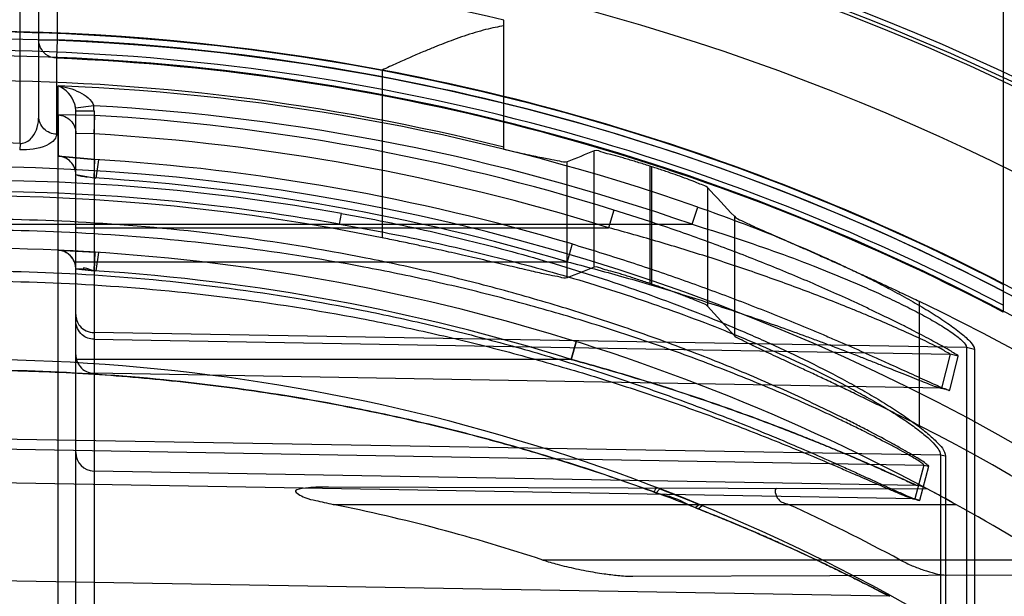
# Model space of a CAD drawing. Header units: millimetres. Extents: x 0 to 297, y 0 to 210.
# Tile 34 of 256: x 147.3631 to 147.4958, y 91.5852 to 91.6629. Entities that reach past the tile are written whole.
import ezdxf

# ---------------------------------------------------------------- set-up
doc = ezdxf.new("R2010")
doc.units = ezdxf.units.MM
doc.header["$LTSCALE"] = 16.335
doc.layers.get('0').update_dxf_attribs({"linetype": 'CONTINUOUS'})
for name, color, linetype in [('01_GLOBAL', 7, 'CONTINUOUS'), ('INTFCLR_1', 7, 'CONTINUOUS'), ('INTFCLR_144815', 7, 'CONTINUOUS')]:
    doc.layers.add(name, color=color, linetype=linetype)

msp = doc.modelspace()

# ---------------------------------------------------------------- linework, layer by layer
at = {"color": 7, "linetype": 'Continuous'}
msp.add_circle((148.0808034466, 92.1164639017), 1.9, dxfattribs=at)
at = {"color": 9, "linetype": 'Continuous'}
msp.add_arc((148.0808034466, 92.1164639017), 1.8756493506, 182.9674534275, 267.0325465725, dxfattribs=at)
at = {"layer": '01_GLOBAL', "color": 7, "linetype": 'Continuous'}
msp.add_circle((148.0808034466, 92.1164639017), 1.925, dxfattribs=at)
at = {"layer": 'INTFCLR_1', "color": 6, "linetype": 'Continuous'}
for p, q in [((147.4956636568, 91.7663241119), (147.4956636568, 91.62348131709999)), ((147.3732356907, 91.6315397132), (147.3731200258, 91.6290447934)), ((147.3706636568, 91.6293140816), (147.3731200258, 91.6290447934)), ((147.4546715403, 91.5975741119), (147.4550731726, 91.597408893))]:
    msp.add_line(p, q, dxfattribs=at)
at = {"layer": 'INTFCLR_1', "color": 9, "linetype": 'Continuous'}
for p, q in [((147.3631636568, 91.6462141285), (147.3631636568, 91.73715744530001)), ((147.3656636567, 91.6498410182), (147.3656636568, 91.72882411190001)), ((147.3681636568, 91.72882411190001), (147.3681636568, 91.6601775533)), ((147.3656636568, 91.6601775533), (147.3681636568, 91.6601775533)), ((147.3681636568, 91.6601775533), (147.3680611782, 91.6576864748)), ((147.3680611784, 91.6576864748), (147.3680611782, 91.6474346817)), ((147.3682678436, 91.5751166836), (147.3682678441, 91.6539639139)), ((147.3730762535, 91.6512720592), (147.3706417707, 91.6509479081)), ((147.3706636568, 91.560170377), (147.3706636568, 91.6505999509)), ((147.3706636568, 91.6505999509), (147.3731200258, 91.6505999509)), ((147.3731200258, 91.6505999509), (147.3731200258, 91.55767075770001)), ((147.3732255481, 91.6499778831), (147.3682707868, 91.650040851)), ((147.3682707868, 91.6500408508), (147.3682728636, 91.6444924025)), ((147.3731199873, 91.64748389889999), (147.3732255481, 91.6499778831)), ((147.3731199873, 91.64748389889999), (147.3706636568, 91.6475449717)), ((147.3631636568, 91.6462141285), (147.3631021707, 91.6453252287)), ((147.443178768, 91.6372315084), (147.4424794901, 91.6348466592)), ((147.4537173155, 91.63531060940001), (147.4544905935, 91.6376359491)), ((147.4062282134, 91.63531060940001), (147.4064671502, 91.6367741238)), ((147.3506636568, 91.63531060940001), (147.4537173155, 91.63531060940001)), ((147.3706636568, 91.63484665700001), (147.4424794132, 91.63484665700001)), ((147.4375497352, 91.6326571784), (147.4368835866, 91.6302619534)), ((147.3706636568, 91.6302619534), (147.4368835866, 91.6302619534)), ((147.4907002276, 91.61871822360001), (147.3731200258, 91.62071022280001)), ((147.3731200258, 91.61981474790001), (147.4884944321, 91.6178023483)), ((147.4381157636, 91.61948576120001), (147.4374119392, 91.6171001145)), ((147.4374119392, 91.6171001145), (147.4381157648, 91.6194857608)), ((147.4907002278, 91.61871822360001), (147.4907002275, 91.5598441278)), ((147.4917817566, 91.61845895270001), (147.4907002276, 91.61871822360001)), ((147.4917817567, 91.61845895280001), (147.4917817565, 91.55964303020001)), ((147.4374119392, 91.6171001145), (147.3706636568, 91.6171001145)), ((147.4884944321, 91.6178023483), (147.4873440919, 91.61323770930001)), ((147.4884484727, 91.6129586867), (147.4895906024, 91.61752755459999)), ((147.4895906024, 91.61752755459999), (147.4884944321, 91.6178023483)), ((147.4873440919, 91.61323770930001), (147.3731200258, 91.6152300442)), ((147.4873440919, 91.61323770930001), (147.4884484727, 91.6129586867)), ((147.4871989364, 91.6042165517), (147.3556636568, 91.6064449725)), ((147.3556636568, 91.6051278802), (147.4849424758, 91.6028729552)), ((147.4871989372, 91.6042165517), (147.4871989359, 91.54859623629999)), ((147.4878626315, 91.60405366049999), (147.4871989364, 91.6042165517)), ((147.4878626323, 91.6040536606), (147.4878626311, 91.5484698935)), ((147.4849424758, 91.6028729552), (147.4837637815, 91.59830881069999)), ((147.484442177, 91.5981331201), (147.4856155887, 91.60270006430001)), ((147.4849424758, 91.6028729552), (147.4856155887, 91.60270006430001)), ((147.4839838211, 91.6001221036), (147.3731200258, 91.60205723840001)), ((147.4837637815, 91.59830881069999), (147.3556636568, 91.6005431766)), ((147.4855062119, 91.5996208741), (147.4047316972, 91.5999028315)), ((147.4053364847, 91.5975741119), (147.4892706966, 91.5975741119)), ((147.4541300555, 91.5971434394), (147.4546715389, 91.5975741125)), ((147.4545275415, 91.5969810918), (147.4550731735, 91.5974088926)), ((147.4837637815, 91.59830881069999), (147.484442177, 91.5981331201)), ((147.5019966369, 91.59007411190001), (147.4336246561, 91.59007411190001)), ((147.4457533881, 91.5878885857), (147.5051102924, 91.58809578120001)), ((147.4803152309, 91.5851838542), (147.3556636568, 91.5873596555))]:
    msp.add_line(p, q, dxfattribs=at)
at = {"layer": 'INTFCLR_1', "color": 7, "linetype": 'Continuous'}
for p, q in [((147.3682678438, 91.6539639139), (147.3689502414, 91.6538527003)), ((147.3682728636, 91.6444924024), (147.3732286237, 91.64404147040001)), ((147.373714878, 91.64401098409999), (147.3682728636, 91.6444924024)), ((147.3731200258, 91.64154793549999), (147.373228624, 91.64404147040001)), ((147.373714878, 91.64401098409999), (147.3733610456, 91.6415177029)), ((147.3706636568, 91.64199661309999), (147.3733610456, 91.6415177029)), ((147.3682544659, 91.63181254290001), (147.3732356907, 91.6315397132)), ((147.3682544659, 91.63181254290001), (147.3732356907, 91.6315397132)), ((147.3731200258, 91.6290447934), (147.3732356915, 91.6315397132)), ((147.3737216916, 91.6315091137), (147.373360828, 91.6290145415)), ((147.3706636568, 91.6293140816), (147.373360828, 91.6290145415)), ((147.4488789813, 91.59913321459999), (147.4493919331, 91.59967392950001)), ((147.4546715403, 91.5975741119), (147.4491908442, 91.59975147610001)), ((147.4493919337, 91.5996739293), (147.453275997, 91.5981421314)), ((147.453275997, 91.5981421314), (147.4546715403, 91.5975741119)), ((147.4881598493, 91.5981859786), (147.4892706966, 91.5975741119))]:
    msp.add_line(p, q, dxfattribs=at)
at = {"layer": 'INTFCLR_1', "color": 6, "linetype": 'Continuous'}
for centre, radius, start, end in [((147.3556636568, 91.35632411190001), 0.3049314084, 62.6696856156, 90.00000000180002), ((147.3556636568, 91.35632411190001), 0.3024314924, 62.4245665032, 90), ((147.3556636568, 91.35632411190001), 0.3017258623, 270, 90.00000002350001), ((147.3558577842, 91.3563218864), 0.2941688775, 72.7321003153, 86.6152856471), ((147.3556636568, 91.35632411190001), 0.2867456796, 270, 90.00000002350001), ((147.3564624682, 91.3561354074), 0.2463357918, 71.7454116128, 78.5563523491), ((147.3552165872, 91.35423590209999), 0.267657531, 61.7776811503, 65.3868155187), ((147.3556636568, 91.35632411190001), 0.2757760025, 57.18603115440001, 61.0218089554)]:
    msp.add_arc(centre, radius, start, end, dxfattribs=at)
at = {"layer": 'INTFCLR_1', "color": 9, "linetype": 'Continuous'}
for centre, radius, start, end in [((147.3556636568, 91.35632411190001), 0.3041104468, 62.58972046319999, 87.6442799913), ((147.3556636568, 91.35632411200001), 0.3016172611, 62.3438421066, 87.6442799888), ((147.3565774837, 91.35640953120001), 0.2977839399, 70.80368684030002, 87.7501121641), ((147.367886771, 91.6505999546), 0.0027768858, 359.9998982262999, 7.1982829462), ((147.3566135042, 91.3564086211), 0.2953226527, 70.8036894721, 86.80439256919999), ((147.3679347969, 91.6505997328), 0.0051852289, 0.0023832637, 7.450052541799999), ((147.3556647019, 91.4220365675), 0.2243029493, 88.08411549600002, 90.00026696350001), ((147.3559050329, 91.35634174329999), 0.2916508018, 72.7319313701, 86.6160883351), ((147.3554730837, 91.35632398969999), 0.2882648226, 73.4574954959, 86.4686572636), ((147.3563287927, 91.3564011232), 0.2848207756, 79.8611195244, 90.13380172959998), ((147.3555167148, 91.35632399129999), 0.2857666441, 73.4571779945, 86.4683268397), ((147.3563522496, 91.3564092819), 0.2833258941, 79.8609639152, 90.1392513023), ((147.3556636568, 91.35632411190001), 0.2757760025, 61.9120625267, 89.9999999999), ((147.3681636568, 91.6293140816), 0.0025, 0, 87.3783017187), ((147.3557069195, 91.35632212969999), 0.2732780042, 72.6035705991, 86.3466731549), ((147.3556636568, 91.35632411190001), 0.2607760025, 56.81755615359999, 90), ((147.3731636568, 91.6045568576), 0.0025, 180.0000000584, 268.9999997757), ((147.4839401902, 91.5976224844), 0.0025, 62.00445901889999, 88.99999997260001), ((147.4606991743, 91.6126592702), 0.016849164, 247.0530898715, 248.5131805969)]:
    msp.add_arc(centre, radius, start, end, dxfattribs=at)
at = {"layer": 'INTFCLR_1', "color": 7, "linetype": 'Continuous'}
for centre, radius, start, end in [((147.3733759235, 91.65094756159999), 0.0093528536, 253.1424333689, 262.8389323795), ((147.355116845, 91.34592901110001), 0.2861853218, 86.2725871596, 87.3641363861), ((147.3679722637, 91.5955070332), 0.0339140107, 82.696849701, 85.4482591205), ((147.3556636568, 91.35632411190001), 0.2757760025, 61.0218089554, 61.9120625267), ((147.3583705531, 91.36133013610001), 0.270085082, 61.2786922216, 61.91866587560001), ((147.3597169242, 91.3638201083), 0.2672544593, 61.2756202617, 61.92205012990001)]:
    msp.add_arc(centre, radius, start, end, dxfattribs=at)
at = {"layer": 'INTFCLR_1', "color": 9, "linetype": 'Continuous'}
for points, knots in [([(147.3680611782, 91.6576864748), (147.3675552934, 91.6577071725), (147.3663024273, 91.6581381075), (147.3656636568, 91.6594450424), (147.3656636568, 91.6601775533)], [0, 0, 0, 0, 0.4087021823, 1, 1, 1, 1]), ([(147.3706417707, 91.6509479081), (147.3706181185, 91.6511349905), (147.3703331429, 91.65240297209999), (147.3693077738, 91.6535683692), (147.3682678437, 91.6539639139)], [0, 0, 0, 0, 0.1449228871, 1, 1, 1, 1]), ([(147.3631636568, 91.6462141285), (147.3632722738, 91.6462068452), (147.3639014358, 91.64622640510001), (147.3653264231, 91.6472725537), (147.3656636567, 91.6488646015), (147.3656636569, 91.6498410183)], [0, 0, 0, 0, 0.0680827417, 0.3893389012, 1, 1, 1, 1]), ([(147.3680611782, 91.6474346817), (147.3674434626, 91.6474590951), (147.3661894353, 91.64797471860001), (147.3656636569, 91.64923860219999), (147.3656636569, 91.6498410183)], [0, 0, 0, 0, 0.5064646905, 1, 1, 1, 1]), ([(147.3682707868, 91.650040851), (147.3688914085, 91.6500142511), (147.3701598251, 91.6494567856), (147.3706636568, 91.6481658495), (147.3706636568, 91.6475449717)], [0, 0, 0, 0, 0.500126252, 1, 1, 1, 1]), ([(147.3680611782, 91.6474346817), (147.3680611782, 91.6471897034), (147.3677522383, 91.64649376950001), (147.3660361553, 91.6454820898), (147.3643158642, 91.64528462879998), (147.3631021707, 91.6453252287)], [0, 0, 0, 0, 0.1276702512, 0.3671307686, 1, 1, 1, 1]), ([(147.3706636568, 91.64199661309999), (147.3706636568, 91.64261716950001), (147.370160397, 91.64390738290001), (147.3688931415, 91.6444653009), (147.3682728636, 91.6444924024)], [0, 0, 0, 0, 0.4998738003, 1, 1, 1, 1]), ([(147.4895906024, 91.61752755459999), (147.4896166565, 91.6176321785), (147.4890984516, 91.6178360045), (147.488579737, 91.6182838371), (147.4874382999, 91.6188795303), (147.4862467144, 91.61955441), (147.4849449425, 91.62024331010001), (147.4836463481, 91.62092063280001), (147.4817914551, 91.62186466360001), (147.4798694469, 91.62281330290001), (147.4778882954, 91.62376323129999), (147.4758311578, 91.6247307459), (147.4732119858, 91.6259274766), (147.4689401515, 91.6278067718), (147.4634876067, 91.6300714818), (147.4568204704, 91.6326329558), (147.4500422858, 91.6350335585), (147.4454734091, 91.6365182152), (147.443178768, 91.6372315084)], [0, 0, 0, 0, 0.0064003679, 0.0232334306, 0.0481998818, 0.07868972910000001, 0.1059654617, 0.1352473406, 0.1657372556, 0.2294765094, 0.2624929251, 0.2961588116, 0.3644239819, 0.4334261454, 0.5731906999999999, 0.7148597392, 0.8573560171, 1, 1, 1, 1]), ([(147.4544905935, 91.6376359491), (147.4563559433, 91.63698650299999), (147.460063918, 91.6356421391), (147.4655602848, 91.6334805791), (147.4700756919, 91.6315532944), (147.4736387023, 91.62993072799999), (147.4762724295, 91.62867636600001), (147.4788574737, 91.62738535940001), (147.4813712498, 91.6260636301), (147.4837835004, 91.6247201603), (147.4860590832, 91.6233644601), (147.4881301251, 91.62202197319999), (147.4899136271, 91.6207223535), (147.4911337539, 91.61962760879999), (147.4917817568, 91.6188078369), (147.4917817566, 91.61845895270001)], [0, 0, 0, 0, 0.1399438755, 0.2794113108, 0.4184090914, 0.4877306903, 0.5567890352, 0.6250832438, 0.6924456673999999, 0.7579830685, 0.8207372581, 0.8799240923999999, 0.9333391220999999, 0.9752810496, 1, 1, 1, 1]), ([(147.4856155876, 91.60270006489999), (147.4856338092, 91.60277127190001), (147.48534281, 91.6029560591), (147.4849763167, 91.6032670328), (147.4842087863, 91.60373590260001), (147.4832575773, 91.604319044), (147.4820774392, 91.60499935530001), (147.480212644, 91.6060441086), (147.4781670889, 91.60713775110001), (147.4759777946, 91.6082667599), (147.4735842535, 91.6094702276), (147.4704520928, 91.61098710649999), (147.4665620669, 91.6127812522), (147.4611641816, 91.6151510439), (147.4542056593, 91.6179819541), (147.4470781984, 91.62059105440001), (147.4412546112, 91.6225506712), (147.4353512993, 91.62442253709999), (147.4293890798, 91.6261427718), (147.4233772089, 91.6277099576), (147.4173418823, 91.6291728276), (147.4067664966, 91.6314508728), (147.3915558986, 91.6339298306), (147.3734856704, 91.6356524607), (147.3615037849, 91.63601999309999), (147.3556636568, 91.6360160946)], [0, 0, 0, 0, 0.00162462, 0.005738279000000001, 0.0122045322, 0.020624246, 0.0307531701, 0.0421855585, 0.06792149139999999, 0.08199191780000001, 0.09663587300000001, 0.1271351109, 0.1589097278, 0.191316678, 0.2574313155, 0.3249182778, 0.3590433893, 0.3932372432, 0.4617974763, 0.496170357, 0.5305546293, 0.5990535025, 0.7352415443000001, 0.8709143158, 1, 1, 1, 1]), ([(147.4064671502, 91.6367741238), (147.410463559, 91.6360594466), (147.4184088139, 91.63445636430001), (147.4301803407, 91.63151942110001), (147.4417577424, 91.6280467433), (147.4512291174, 91.6246893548), (147.4577460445, 91.62207943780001), (147.4614303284, 91.62051065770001), (147.4650556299, 91.6189019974), (147.4694662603, 91.61681932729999), (147.473740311, 91.6146129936), (147.4770143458, 91.6127852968), (147.4793359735, 91.6114116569), (147.4815125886, 91.6100359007), (147.483482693, 91.6086813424), (147.4852224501, 91.6073680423), (147.4867286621, 91.6059780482), (147.4878626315, 91.60482842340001), (147.4878626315, 91.60405366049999)], [0, 0, 0, 0, 0.136918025, 0.2732477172, 0.4090276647, 0.5444032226, 0.6119847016, 0.6457540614, 0.6794468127, 0.745740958, 0.8102216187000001, 0.8416210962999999, 0.8721801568, 0.9012088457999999, 0.9283683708, 0.9530468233, 0.9738709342, 1, 1, 1, 1]), ([(147.4849424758, 91.6028729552), (147.4849609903, 91.60294170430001), (147.4846684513, 91.60311763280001), (147.4843077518, 91.6034134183), (147.4835428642, 91.6038596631), (147.4825978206, 91.6044146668), (147.4814239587, 91.6050621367), (147.479569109, 91.60605661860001), (147.4775347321, 91.6070972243), (147.4753577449, 91.6081712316), (147.4729767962, 91.60931637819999), (147.4698611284, 91.61075954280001), (147.4659921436, 91.61246597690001), (147.4606219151, 91.61472019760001), (147.4536991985, 91.6174122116), (147.4466119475, 91.6198912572), (147.4408210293, 91.6217528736), (147.434948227, 91.6235316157), (147.4290181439, 91.6251654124), (147.4230397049, 91.6266532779), (147.4170358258, 91.6280423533), (147.4065130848, 91.6302053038), (147.3913828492, 91.6325565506), (147.3734043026, 91.6341895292), (147.3614809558, 91.6345371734), (147.3556636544, 91.6345329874)], [0, 0, 0, 0, 0.0015875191, 0.005652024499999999, 0.0120574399, 0.0204079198, 0.0304610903, 0.0418143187, 0.0673891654, 0.08137944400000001, 0.0959450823, 0.1262962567, 0.1579362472, 0.190224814, 0.2561523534, 0.3235168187, 0.357604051, 0.3917751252, 0.4603324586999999, 0.4947236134, 0.5291383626, 0.5977313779, 0.7342178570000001, 0.8702910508, 1, 1, 1, 1]), ([(147.4062282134, 91.63531060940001), (147.4102009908, 91.63462535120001), (147.4181030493, 91.63311661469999), (147.4298117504, 91.63032646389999), (147.4413276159, 91.6270296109), (147.4507516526, 91.6238389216), (147.457238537, 91.6213584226), (147.4609029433, 91.61986362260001), (147.4645100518, 91.61833894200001), (147.468894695, 91.61635633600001), (147.4731488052, 91.61426062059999), (147.4764056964, 91.6125201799), (147.4787166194, 91.61121529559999), (147.4808785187, 91.6099067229), (147.4828467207, 91.60861674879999), (147.4845496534, 91.6073765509), (147.4859131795, 91.6062174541), (147.4868241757, 91.60523032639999), (147.487201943, 91.6045131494), (147.4871989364, 91.6042165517)], [0, 0, 0, 0, 0.137561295, 0.2744141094, 0.4105726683, 0.5461541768, 0.6137615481, 0.64752046, 0.6811904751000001, 0.7473830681, 0.8116887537, 0.8429640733, 0.87337893, 0.9022313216, 0.9291876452, 0.9536238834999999, 0.9741733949, 0.9898789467, 1, 1, 1, 1]), ([(147.4884944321, 91.6178023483), (147.4885224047, 91.6178994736), (147.487995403, 91.6180664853), (147.4874963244, 91.6184640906), (147.4863579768, 91.61897683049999), (147.4851798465, 91.61956451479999), (147.4838888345, 91.6201622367), (147.4826016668, 91.6207503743), (147.4807619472, 91.621569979), (147.4788565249, 91.6223928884), (147.4768930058, 91.6232162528), (147.474852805, 91.6240551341), (147.4722552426, 91.6250921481), (147.4680174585, 91.6267198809), (147.4626086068, 91.6286789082), (147.4559985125, 91.6308898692), (147.4492782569, 91.6329581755), (147.4447526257, 91.6342342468), (147.4424794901, 91.6348466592)], [0, 0, 0, 0, 0.006167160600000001, 0.0227374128, 0.0474255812, 0.0776420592, 0.1047099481, 0.1337973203, 0.1641109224, 0.2275550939, 0.260453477, 0.2940215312, 0.3621540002, 0.4311060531, 0.5710097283, 0.7131243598, 0.8563550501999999, 1, 1, 1, 1]), ([(147.4537173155, 91.63531060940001), (147.4555653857, 91.6347518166), (147.4592389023, 91.6335954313), (147.4646891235, 91.6317307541), (147.4691700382, 91.6300665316), (147.4727045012, 91.6286592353), (147.4753174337, 91.6275768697), (147.4778796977, 91.6264567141), (147.4803731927, 91.62531393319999), (147.482763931, 91.6241487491), (147.4850206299, 91.6229742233), (147.4870686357, 91.6218110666), (147.488843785, 91.6206860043), (147.4900240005, 91.61974883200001), (147.4907068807, 91.61903034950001), (147.4907002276, 91.61871822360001)], [0, 0, 0, 0, 0.1416682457, 0.2825575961, 0.422636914, 0.4923524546, 0.5616984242, 0.6301515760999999, 0.6975373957, 0.7629297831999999, 0.8253476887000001, 0.8839514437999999, 0.9364758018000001, 0.9770920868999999, 1, 1, 1, 1]), ([(147.4375497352, 91.6326571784), (147.4400316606, 91.6319199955), (147.4449630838, 91.63038607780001), (147.4522775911, 91.62790647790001), (147.4594822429, 91.6252641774), (147.4653992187, 91.6229324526), (147.4694908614, 91.6212393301), (147.4718047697, 91.62025989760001), (147.4740780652, 91.61928371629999), (147.4763144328, 91.6183037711), (147.4785038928, 91.61732748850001), (147.4805666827, 91.61639875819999), (147.4825396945, 91.6154988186), (147.4843984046, 91.6146509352), (147.4856438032, 91.6140805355), (147.4866915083, 91.61362309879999), (147.487601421, 91.613197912), (147.4880260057, 91.613096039), (147.488430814, 91.61288831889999), (147.4884484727, 91.6129586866)], [0, 0, 0, 0, 0.1421697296, 0.2835504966, 0.4240562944, 0.5635103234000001, 0.6327421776, 0.6672045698, 0.7014825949, 0.7685926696, 0.8012778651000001, 0.8331134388, 0.8928326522, 0.9202470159, 0.9455271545, 0.967449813, 0.9848200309, 0.9960162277, 1, 1, 1, 1]), ([(147.355663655, 91.629048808), (147.3614867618, 91.6290449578), (147.373411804, 91.62865606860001), (147.3913585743, 91.6268941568), (147.4064203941, 91.6243982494), (147.4183676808, 91.6218083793), (147.4257986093, 91.61994145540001), (147.4317080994, 91.61830308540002), (147.4375597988, 91.6165789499), (147.4447618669, 91.6142694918), (147.4532283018, 91.6112638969), (147.4601158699, 91.6085876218), (147.4654616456, 91.6063830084), (147.4692925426, 91.6047466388), (147.4723733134, 91.6033900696), (147.4747365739, 91.6023304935), (147.4769029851, 91.6013496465), (147.4789256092, 91.60042633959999), (147.4808903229, 91.5995286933), (147.4821675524, 91.59896562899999), (147.4833583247, 91.59842390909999), (147.4839050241, 91.59827283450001), (147.4844195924, 91.59804558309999), (147.4844421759, 91.5981331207)], [0, 0, 0, 0, 0.1307921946, 0.2677748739, 0.4047572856, 0.473433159, 0.5423157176, 0.5768147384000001, 0.6111674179, 0.6793312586, 0.7466625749, 0.812928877, 0.8452761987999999, 0.8765399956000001, 0.9064942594, 0.9208793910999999, 0.9347191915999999, 0.9598817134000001, 0.970963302, 0.9829261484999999, 0.9921262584, 0.9979694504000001, 1, 1, 1, 1]), ([(147.4368835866, 91.6302619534), (147.4393419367, 91.6296295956), (147.4442263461, 91.6283126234), (147.4514774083, 91.6261777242), (147.4586197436, 91.6238985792), (147.4644883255, 91.6218829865), (147.468547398, 91.6204172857), (147.4708418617, 91.6195693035), (147.4730951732, 91.61872415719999), (147.4753123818, 91.61787512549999), (147.4774834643, 91.6170286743), (147.4795284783, 91.6162234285), (147.4814847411, 91.6154424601), (147.4833280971, 91.6147068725), (147.4845624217, 91.61421076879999), (147.4856036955, 91.61381617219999), (147.4865011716, 91.613439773), (147.4869324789, 91.61336532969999), (147.4873240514, 91.6131686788), (147.4873440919, 91.6132377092)], [0, 0, 0, 0, 0.1428698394, 0.2847013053, 0.4254046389, 0.5648046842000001, 0.6339180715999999, 0.6682995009, 0.70248298, 0.7693697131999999, 0.8019293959, 0.8336337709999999, 0.8930906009, 0.9203834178, 0.9455577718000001, 0.9674031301, 0.9847382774, 0.9959542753, 1, 1, 1, 1]), ([(147.3556636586, 91.62768011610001), (147.3614632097, 91.62767655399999), (147.3733282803, 91.627307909), (147.3911816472, 91.6256367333), (147.4061620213, 91.6232688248), (147.4180464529, 91.6208099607), (147.4254375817, 91.6190371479), (147.4313156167, 91.6174809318), (147.4371340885, 91.6158436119), (147.4442952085, 91.6136500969), (147.4527152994, 91.6107940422), (147.4595666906, 91.6082497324), (147.464884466, 91.60615339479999), (147.4686946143, 91.6045975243), (147.4717589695, 91.6033074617), (147.4741096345, 91.6022998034), (147.4762643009, 91.6013670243), (147.4782763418, 91.60048908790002), (147.4802302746, 91.59963500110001), (147.4815019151, 91.5991006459), (147.4826841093, 91.59858227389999), (147.4832328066, 91.59844492), (147.4837402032, 91.5982219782), (147.4837637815, 91.59830881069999)], [0, 0, 0, 0, 0.1313519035, 0.2686612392, 0.4058651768, 0.4745970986, 0.5434924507, 0.5779799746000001, 0.6123086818, 0.680386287, 0.7475793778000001, 0.8136565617, 0.8458924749, 0.877037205, 0.9068677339, 0.9211905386, 0.9349689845, 0.9600182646, 0.9710506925, 0.9829632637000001, 0.9921304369, 0.9979621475, 1, 1, 1, 1]), ([(147.3706636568, 91.6231363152), (147.3706636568, 91.6225973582), (147.3711139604, 91.62131901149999), (147.37241693, 91.62072213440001), (147.3731200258, 91.62071022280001)], [0, 0, 0, 0, 0.4338891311, 1, 1, 1, 1]), ([(147.3731200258, 91.61981474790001), (147.3725562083, 91.6198245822), (147.3712633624, 91.6202925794), (147.3706636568, 91.6216159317), (147.3706636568, 91.6223125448)], [0, 0, 0, 0, 0.4473589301, 1, 1, 1, 1]), ([(147.3706636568, 91.6177278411), (147.3706636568, 91.61716425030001), (147.3711101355, 91.6158635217), (147.3724231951, 91.6152421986), (147.3731200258, 91.6152300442)], [0, 0, 0, 0, 0.4471071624, 1, 1, 1, 1]), ([(147.4839838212, 91.6001221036), (147.4828440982, 91.60065193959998), (147.4808649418, 91.6015576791), (147.4784168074, 91.60264470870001), (147.4761513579, 91.6036293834), (147.4737161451, 91.6046642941), (147.4712143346, 91.60569643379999), (147.469146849, 91.60652489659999), (147.4670271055, 91.6073628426), (147.4632574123, 91.60881455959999), (147.4577847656, 91.6108054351), (147.4522300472, 91.6126800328), (147.4477200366, 91.6141095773), (147.4431604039, 91.6154971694), (147.4397156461, 91.6164717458), (147.4374119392, 91.6171001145)], [0, 0, 0, 0, 0.07597412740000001, 0.1315638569, 0.1619135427, 0.2252906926, 0.2915051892, 0.3255019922, 0.3599247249, 0.429286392, 0.5696781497, 0.7119072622, 0.7836249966, 0.8556590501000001, 1, 1, 1, 1]), ([(147.4374119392, 91.6171001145), (147.4397102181, 91.61647335), (147.4442794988, 91.61517955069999), (147.4510582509, 91.6130737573), (147.4577347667, 91.61082317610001), (147.4632174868, 91.6088300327), (147.4675255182, 91.60717029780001), (147.4701672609, 91.6061204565), (147.4722361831, 91.60527435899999), (147.4742208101, 91.60444956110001), (147.4765825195, 91.6034470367), (147.4788271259, 91.6024598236), (147.4805091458, 91.60171540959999), (147.4815564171, 91.60123208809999), (147.4827325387, 91.6007268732), (147.4830532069, 91.60047426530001), (147.484120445, 91.60011971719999), (147.4839838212, 91.6001221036)], [0, 0, 0, 0, 0.1439991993, 0.2870321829, 0.4290317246, 0.5698547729, 0.6396317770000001, 0.7080941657, 0.7416890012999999, 0.7747394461, 0.8380349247, 0.8965827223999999, 0.9235689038, 0.9481140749, 0.9691313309, 0.9917401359, 1, 1, 1, 1]), ([(147.4803152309, 91.5851838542), (147.4795969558, 91.5855604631), (147.4771418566, 91.58683324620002), (147.4741399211, 91.5883298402), (147.4712911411, 91.58969890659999), (147.469031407, 91.5907658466), (147.4666857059, 91.5918423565), (147.4642674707, 91.5929196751), (147.4617512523, 91.59401753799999), (147.4572195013, 91.59593166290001), (147.4505703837, 91.5985541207), (147.4437586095, 91.6009882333), (147.4381823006, 91.60282701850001), (147.4325137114, 91.60459233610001), (147.4253459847, 91.6066293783), (147.4166530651, 91.60878934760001), (147.4049910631, 91.61127768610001), (147.3903154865, 91.61365426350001), (147.3728740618, 91.61531348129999), (147.3613063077, 91.61567246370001), (147.3556636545, 91.6156721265)], [0, 0, 0, 0, 0.0187784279, 0.0640286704, 0.0776573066, 0.0919599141, 0.1218885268, 0.1374130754, 0.1532557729, 0.1854520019, 0.2513120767, 0.3187196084, 0.3529057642, 0.3872578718, 0.4561807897, 0.5254037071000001, 0.5946128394, 0.73223709, 0.8693510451, 1, 1, 1, 1]), ([(147.3556636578, 91.6156721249), (147.3594892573, 91.6156691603), (147.3673156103, 91.6155085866), (147.379110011, 91.6147494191), (147.391019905, 91.6134537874), (147.4028535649, 91.61163695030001), (147.4146087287, 91.60929308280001), (147.4233519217, 91.60714790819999), (147.429140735, 91.60554326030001), (147.4329760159, 91.604436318), (147.4377216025, 91.6029845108), (147.4433414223, 91.6011275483), (147.4470460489, 91.5998159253), (147.4488789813, 91.59913321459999)], [0, 0, 0, 0, 0.1206088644, 0.2467093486, 0.3724880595, 0.4981837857, 0.6240325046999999, 0.7502704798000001, 0.7818918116, 0.8134145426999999, 0.8761180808, 0.9383352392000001, 1, 1, 1, 1]), ([(147.4545275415, 91.5969810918), (147.4552747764, 91.59668557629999), (147.4567624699, 91.59609051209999), (147.4596899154, 91.5948929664), (147.4632386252, 91.59338126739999), (147.4673277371, 91.59155726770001), (147.4705752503, 91.5900452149), (147.4730120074, 91.5888710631), (147.4746779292, 91.58805714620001), (147.4761949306, 91.5872983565), (147.478062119, 91.58635554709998), (147.4794163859, 91.5856576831), (147.4803152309, 91.5851838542)], [0, 0, 0, 0, 0.0849671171, 0.1694240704, 0.3344431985, 0.4928097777, 0.6428537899, 0.7132112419, 0.7788228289, 0.838906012, 0.8925646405, 1, 1, 1, 1])]:
    msp.add_open_spline(points, degree=3, knots=knots, dxfattribs=at)
at = {"layer": 'INTFCLR_1', "color": 7, "linetype": 'Continuous'}
for points, knots in [([(147.3682678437, 91.6539639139), (147.3687729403, 91.6538998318), (147.3697787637, 91.6536913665), (147.3715129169, 91.65302655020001), (147.3728129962, 91.65211125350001), (147.3730762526, 91.651272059)], [0, 0, 0, 0, 0.2688563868, 0.5355670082, 1, 1, 1, 1]), ([(147.3706636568, 91.6293140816), (147.3706633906, 91.62993647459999), (147.3701415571, 91.63122384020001), (147.3688764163, 91.6317841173), (147.3682544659, 91.63181254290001)], [0, 0, 0, 0, 0.4999170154, 1, 1, 1, 1]), ([(147.4491908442, 91.59975147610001), (147.4491616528, 91.5997765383), (147.448832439, 91.59980061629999), (147.4486768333, 91.5994513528), (147.4485354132, 91.5992398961)], [0, 0, 0, 0, 0.1313723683, 1, 1, 1, 1]), ([(147.4485354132, 91.5992398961), (147.4493309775, 91.5989588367), (147.4513301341, 91.59864133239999), (147.4530678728, 91.597592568), (147.4541300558, 91.5971434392)], [0, 0, 0, 0, 0.4225125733, 1, 1, 1, 1])]:
    msp.add_open_spline(points, degree=3, knots=knots, dxfattribs=at)
at = {"layer": 'INTFCLR_1', "color": 6, "linetype": 'Continuous'}
msp.add_open_spline([(147.3731200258, 91.6290447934), (147.3726122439, 91.6291101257), (147.3715950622, 91.62973974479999), (147.3715950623, 91.6292277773)], degree=3, dxfattribs=at)
for points, knots in [([(147.4047316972, 91.5999028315), (147.4041592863, 91.59990482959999), (147.4030592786, 91.59988740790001), (147.4017877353, 91.5997976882), (147.3995470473, 91.5995106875), (147.4016918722, 91.5983448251), (147.403209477, 91.59806992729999), (147.4045578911, 91.5977316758), (147.4053364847, 91.5975741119)], [0, 0, 0, 0, 0.1725313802, 0.3134384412, 0.4525160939, 0.6072896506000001, 0.7605669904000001, 1, 1, 1, 1]), ([(147.4651582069, 91.5996919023), (147.4646774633, 91.59969358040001), (147.4652851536, 91.5977462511), (147.4662369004, 91.59778302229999), (147.4666932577, 91.5975741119)], [0, 0, 0, 0, 0.4892355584, 1, 1, 1, 1]), ([(147.4336246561, 91.59007411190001), (147.4342634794, 91.5898633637), (147.4357377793, 91.589437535), (147.4376873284, 91.5889769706), (147.439791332, 91.58855316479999), (147.4416767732, 91.5882347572), (147.4437779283, 91.5879747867), (147.4450784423, 91.58788622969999), (147.4457533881, 91.5878885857)], [0, 0, 0, 0, 0.163284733, 0.3722450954, 0.4860760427, 0.684239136, 0.8361663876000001, 1, 1, 1, 1]), ([(147.4817902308, 91.59007411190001), (147.4823130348, 91.58979333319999), (147.483354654, 91.58930612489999), (147.484921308, 91.5887061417), (147.4864665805, 91.58824936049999), (147.4875181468, 91.58803437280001), (147.4880510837, 91.5880362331)], [0, 0, 0, 0, 0.2687741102, 0.5201216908, 0.7586232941, 1, 1, 1, 1])]:
    msp.add_open_spline(points, degree=3, knots=knots, dxfattribs=at)
at = {"layer": 'INTFCLR_144815', "color": 6, "linetype": 'Continuous'}
msp.add_line((147.4283677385, 91.6453700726), (147.4283677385, 91.6628190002), dxfattribs=at)
at = {"layer": 'INTFCLR_144815', "color": 9, "linetype": 'Continuous'}
for p, q in [((147.4119395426, 91.65608739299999), (147.4119395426, 91.6334940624)), ((147.4405319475, 91.62951443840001), (147.4405319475, 91.64519352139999)), ((147.436905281, 91.6280935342), (147.436905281, 91.6437239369)), ((147.448021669, 91.6431475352), (147.448021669, 91.6273363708)), ((147.4483056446, 91.6272394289), (147.4483056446, 91.64305593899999)), ((147.4557953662, 91.64026390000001), (147.4557953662, 91.6242965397)), ((147.4594220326, 91.63638314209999), (147.4594220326, 91.6203184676)), ((147.484387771, 91.6081579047), (147.484387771, 91.6249045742))]:
    msp.add_line(p, q, dxfattribs=at)
at = {"layer": 'INTFCLR_144815', "color": 6, "linetype": 'Continuous'}
for radius in [0.3190566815, 0.3040475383]:
    msp.add_circle((147.3556636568, 91.35632411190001), radius, dxfattribs=at)
for radius, start, end in [(0.4398395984, 313.9937911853, 154.5150993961), (0.4217045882, 71.6563998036, 156.0440844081), (0.4149257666, 70.9981667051, 162.0018332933), (0.3305190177, 45.0000000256, 314.9999999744), (0.329927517, 44.99999995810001, 315.0000000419), (0.3294494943, 44.99999997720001, 315.0000000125), (0.305, 57.4833087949, 79.3673701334), (0.2983582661, 75.8961331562, 104.1038668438), (0.3013265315, 72.0945480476, 72.1512840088), (0.2828253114, 78.52282503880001, 101.4771749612), (0.2863173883, 71.1214044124, 71.1814515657), (0.2978344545, 25.6072723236, 64.3927276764), (0.2828253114, 27.0737153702, 62.92628462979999)]:
    msp.add_arc((147.3556636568, 91.35632411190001), radius, start, end, dxfattribs=at)
at = {"layer": 'INTFCLR_144815', "color": 9, "linetype": 'Continuous'}
for radius, start, end in [(0.4367478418, 71.617857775, 156.0236179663), (0.4317480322, 71.6178577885, 156.0236179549), (0.4132177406, 70.768222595, 162.2317774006), (0.4164420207, 40.8200096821, 70.5083984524), (0.3393168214, 52.2436298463, 75.5403197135), (0.315, 76.6554352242, 103.3445648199), (0.305, 79.3673701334, 100.6326298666)]:
    msp.add_arc((147.3556636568, 91.35632411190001), radius, start, end, dxfattribs=at)
at = {"layer": 'INTFCLR_144815', "color": 6, "linetype": 'Continuous'}
for centre, major_axis, ratio, start_param, end_param in [((147.6487102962, 91.35632411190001), (0.4397933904, 0), 0.7456587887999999, 2.0638918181, 2.0732771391), ((146.914887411, 91.35632411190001), (0.6615004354, 0), 0.7456587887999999, 0.6038052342, 0.6133947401), ((147.6307230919, 91.35632411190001), (0.4127988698, 0), 0.7456587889, 2.0496201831, 2.0595447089), ((146.9328746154, 91.35632411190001), (0.6345059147, 0), 0.7456587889, 0.5919499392, 0.6021168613)]:
    msp.add_ellipse(centre, major_axis=major_axis, ratio=ratio, start_param=start_param, end_param=end_param, dxfattribs=at)
for points, knots in [([(147.4283677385, 91.6620290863), (147.4279730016, 91.66197565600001), (147.4271461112, 91.66183368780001), (147.4258557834, 91.6615362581), (147.4244589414, 91.6611446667), (147.4230151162, 91.66068163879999), (147.4216118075, 91.66018415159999), (147.4202835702, 91.6596808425), (147.4189441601, 91.6591486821), (147.4174795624, 91.6585406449), (147.4158028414, 91.6578217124), (147.4139333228, 91.6569927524), (147.4126195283, 91.6563973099), (147.4119395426, 91.65608739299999)], [0, 0, 0, 0, 0.068202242, 0.1435380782, 0.2266295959, 0.3165126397, 0.4030980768, 0.4815233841, 0.5596981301, 0.6498566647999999, 0.7530316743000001, 0.8720522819, 1, 1, 1, 1]), ([(147.436905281, 91.6437239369), (147.436591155, 91.64359522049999), (147.435718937, 91.6438800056), (147.4346131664, 91.6440123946), (147.4334517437, 91.64426645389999), (147.4323698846, 91.6444923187), (147.4311503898, 91.64475837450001), (147.4298014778, 91.64505411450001), (147.4288592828, 91.6452618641), (147.4283677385, 91.6453700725)], [0, 0, 0, 0, 0.1170119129, 0.2857467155, 0.3965375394, 0.5239266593, 0.6674581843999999, 0.8265151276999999, 1, 1, 1, 1]), ([(147.448021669, 91.6431475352), (147.447743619, 91.6432370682), (147.4471913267, 91.6434128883), (147.4463716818, 91.64366793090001), (147.4455753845, 91.64390950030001), (147.4448122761, 91.6441365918), (147.4438896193, 91.6443984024), (147.4428746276, 91.64470653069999), (147.4417142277, 91.6449114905), (147.4409193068, 91.6453487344), (147.4405319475, 91.64519352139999)], [0, 0, 0, 0, 0.1127763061, 0.2237720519, 0.3313928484, 0.43409215, 0.5309768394, 0.7024340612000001, 0.8388911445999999, 1, 1, 1, 1]), ([(147.4557953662, 91.64026390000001), (147.4555950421, 91.640476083), (147.4549773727, 91.6406309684), (147.4540886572, 91.64103966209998), (147.4529881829, 91.64143882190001), (147.4517807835, 91.6418829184), (147.4507120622, 91.64225412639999), (147.4498191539, 91.6425577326), (147.4490759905, 91.6428050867), (147.4485599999, 91.64297375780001), (147.4483056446, 91.64305593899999)], [0, 0, 0, 0, 0.1094306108, 0.2230668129, 0.3723575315, 0.5460542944, 0.7062836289, 0.7964219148, 0.8997590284, 1, 1, 1, 1]), ([(147.4594220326, 91.63638314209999), (147.4596810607, 91.63610311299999), (147.4605486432, 91.6357638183), (147.4616209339, 91.6352108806), (147.4627434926, 91.63471165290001), (147.4637815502, 91.6342462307), (147.464943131, 91.6337342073), (147.4662219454, 91.6331721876), (147.467628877, 91.63255497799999), (147.4691500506, 91.6318860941), (147.470783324, 91.6311642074), (147.4725101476, 91.63039577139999), (147.4743385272, 91.6295754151), (147.4762508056, 91.62870863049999), (147.4782342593, 91.62779923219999), (147.4802601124, 91.6268594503), (147.4823173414, 91.6258921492), (147.4836924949, 91.6252378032), (147.484387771, 91.6249045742)], [0, 0, 0, 0, 0.041635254, 0.0973686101, 0.133474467, 0.1753413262, 0.2216406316, 0.2719950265, 0.3278152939, 0.3893267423, 0.4533698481, 0.5227181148, 0.5956235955, 0.6720985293, 0.7518775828, 0.8337810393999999, 0.9158469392, 1, 1, 1, 1]), ([(147.436905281, 91.6280935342), (147.4366021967, 91.62797335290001), (147.4357735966, 91.6282543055), (147.4347232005, 91.6283949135), (147.4336247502, 91.628650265), (147.4326000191, 91.6288784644), (147.4314413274, 91.6291478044), (147.4301570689, 91.6294477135), (147.4287567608, 91.6297762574), (147.4272466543, 91.6301302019), (147.4256461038, 91.63050244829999), (147.4240195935, 91.63087765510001), (147.4224521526, 91.63123450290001), (147.4209810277, 91.6315650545), (147.4195043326, 91.6318929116), (147.4178901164, 91.6322456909), (147.4160447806, 91.6326426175), (147.4140335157, 91.63306558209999), (147.4126394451, 91.633351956), (147.4119395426, 91.6334940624)], [0, 0, 0, 0, 0.0382781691, 0.0927907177, 0.1285247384, 0.1697517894, 0.2162924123, 0.2681033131, 0.3246091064, 0.3851484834, 0.4502004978, 0.5175319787, 0.5811197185, 0.6389302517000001, 0.6945516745, 0.7587086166, 0.8329158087, 0.9161531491, 1, 1, 1, 1]), ([(147.448021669, 91.6273363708), (147.4477427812, 91.6274314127), (147.4471889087, 91.62761806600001), (147.4463670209, 91.6278889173), (147.4455689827, 91.62814547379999), (147.4448047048, 91.6283865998), (147.4438817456, 91.6286646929), (147.4428680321, 91.6289905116), (147.44170955, 91.629213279), (147.4409206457, 91.62966489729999), (147.4405319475, 91.62951443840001)], [0, 0, 0, 0, 0.1132283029, 0.2246143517, 0.3325397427, 0.4354209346, 0.5324097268, 0.7037562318, 0.8398242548, 1, 1, 1, 1]), ([(147.4557953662, 91.6242965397), (147.4555905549, 91.624518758), (147.4549517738, 91.6246912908), (147.4540313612, 91.6251331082), (147.4531148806, 91.6254818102), (147.4522604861, 91.6258143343), (147.4515349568, 91.6260873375), (147.4507659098, 91.62637132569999), (147.4499639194, 91.6266608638), (147.4491403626, 91.6269518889), (147.4485849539, 91.6271439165), (147.4483056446, 91.6272394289)], [0, 0, 0, 0, 0.1125708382, 0.230568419, 0.3859711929, 0.4756994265, 0.5724421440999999, 0.6746373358, 0.7810981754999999, 0.8900432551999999, 1, 1, 1, 1]), ([(147.484387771, 91.6081579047), (147.4836491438, 91.60853545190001), (147.4821772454, 91.6092822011), (147.479986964, 91.61037706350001), (147.4778374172, 91.6114361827), (147.475754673, 91.6124485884), (147.4737484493, 91.61341161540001), (147.471841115, 91.61431708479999), (147.4700386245, 91.61516476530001), (147.4683568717, 91.61595004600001), (147.4668020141, 91.6166727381), (147.4653830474, 91.6173312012), (147.4641072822, 91.6179251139), (147.4629762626, 91.6184544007), (147.4619998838, 91.61892118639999), (147.4611696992, 91.619317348), (147.46033181, 91.6197672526), (147.4596927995, 91.62001819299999), (147.4594220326, 91.6203184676)], [0, 0, 0, 0, 0.08958981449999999, 0.1782538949, 0.2644597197, 0.3483927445, 0.4283589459, 0.5048037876, 0.5764207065, 0.6434829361, 0.7052602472, 0.7616011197, 0.8124264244, 0.8572534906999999, 0.89643507, 0.9293997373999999, 0.9563322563, 1, 1, 1, 1])]:
    msp.add_open_spline(points, degree=3, knots=knots, dxfattribs=at)

doc.saveas('drawing.dxf')
